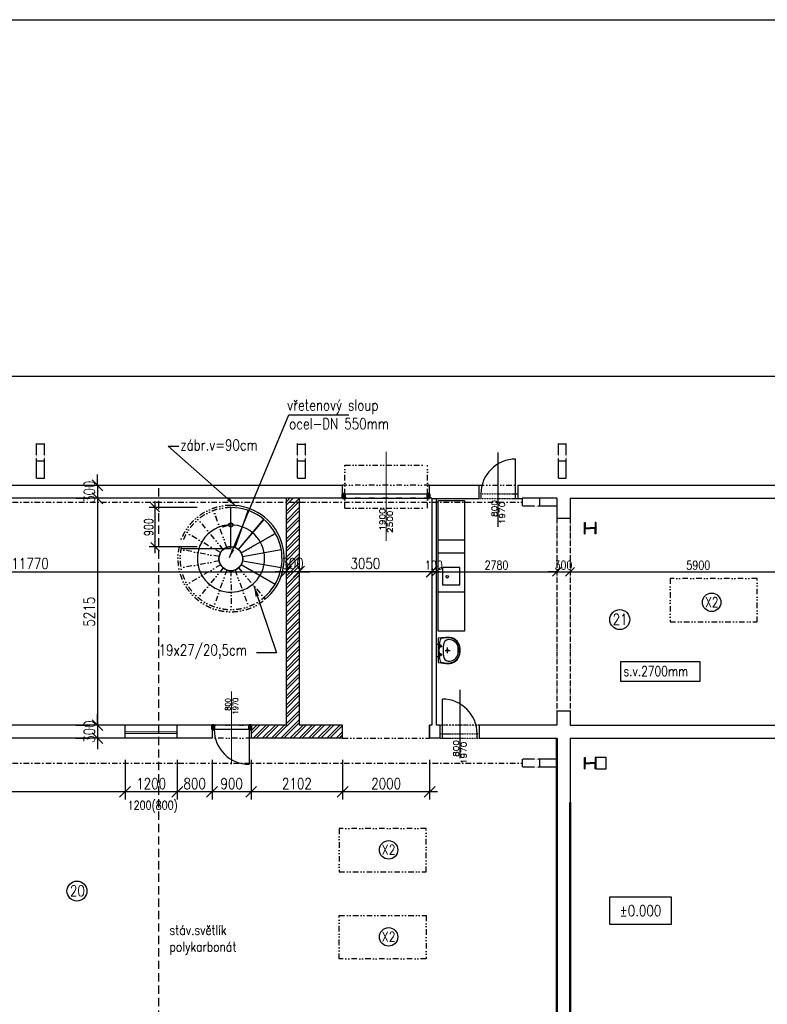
# Model space of a CAD drawing. Header units: millimetres. Extents: x -637441 to -130928, y -380379 to -53767.
# Tile 64 of 193: x -617411 to -600220, y -153801 to -131168. Entities that reach past the tile are written whole.
import ezdxf
from ezdxf.enums import TextEntityAlignment as Align

# ---------------------------------------------------------------- set-up
doc = ezdxf.new("R2010")
doc.units = ezdxf.units.MM
doc.header["$LTSCALE"] = 10
for name, pattern in [('ACAD_ISO02W100', [15, 12, -3]), ('ACAD_ISO03W100', [30, 12, -18]), ('ACAD_ISO05W100', [34, 24, -3, 0.5, -3, 0.5, -3]), ('ACAD_ISO12W100', [22, 12, -3, 0.5, -3, 0.5, -3]), ('DASHDOT', [25.4, 12.7, -6.35, 0, -6.35]), ('DASHED', [19.05, 12.7, -6.35]), ('DIVIDE', [31.75, 12.7, -6.35, 0, -6.35, 0, -6.35]), ('DĚLICÍ', [31.75, 12.7, -6.35, 0, -6.35, 0, -6.35])]:
    doc.linetypes.add(name, pattern=pattern)
for name, color, linetype, lineweight in [('CASANITA', 7, 'Continuous', 25), ('CKDVERE_', 7, 'Continuous', 25), ('CKDVERE_OSY', 1, 'Continuous', 18), ('CKDVERE_PRAH', 7, 'Continuous', 25), ('CKDVERE_ZARUBNE_RAM', 5, 'Continuous', 50), ('CKKOTY', 7, 'Continuous', 25), ('CKOKNA', 1, 'Continuous', 18), ('CKSTENY_NADROVINOU', 7, 'DIVIDE', 25), ('CKSTENY_PODROVINOU', 7, 'Continuous', 25), ('CKSTENY_REZ', 6, 'Continuous', 50), ('CKSTENY_SRAF', 1, 'Continuous', 18), ('CKSYMBOLY', 7, 'Continuous', 25), ('CKTEXTY_MALE', 7, 'Continuous', 25), ('CKTEXTY_STREDNI', 6, 'Continuous', 50)]:
    doc.layers.add(name, color=color, linetype=linetype, lineweight=lineweight)
for name, color, linetype in [('CKDVERE_POPIS', 7, 'Continuous'), ('I', 3, 'Continuous'), ('KOT', 2, 'Continuous'), ('Kóty', 7, 'Continuous'), ('Osy', 1, 'DASHDOT'), ('Rozhraní materiálů', 7, 'Continuous'), ('SLABE', 7, 'Continuous'), ('SLABĚ', 7, 'Continuous'), ('UNI_původní dílce', 4, 'Continuous'), ('Výplně otvorů', 7, 'Continuous'), ('ZARIZOVAKY', 7, 'Continuous'), ('ZDIVO', 6, 'Continuous')]:
    doc.layers.add(name, color=color, linetype=linetype)
doc.styles.get("Standard").update_dxf_attribs({"font": 'simplex.shx', "width": 0.8})
doc.dimstyles.new('Cadkon', dxfattribs={"dimscale": 80, "dimtxt": 2.5, "dimasz": 2.5, "dimexe": 1.768, "dimexo": 5, "dimtad": 1, "dimrnd": 1, "dimtxsty": 'Standard', "dimblk1": 'OBLIQUE', "dimblk2": 'OBLIQUE', "dimsah": 1, "dimcen": 2.5, "dimdle": 1.8, "dimadec": 0, "dimazin": 0, "dimtfac": 1, "dimtix": 1, "dimtmove": 2, "dimatfit": 3, "dimfxl": 1, "dimarcsym": 0})
doc.dimstyles.new('Kopie z cadkon', dxfattribs={"dimscale": 100, "dimtxt": 2.5, "dimasz": 2.5, "dimexe": 1.768, "dimexo": 5, "dimgap": 0.666, "dimtad": 1, "dimdec": 0, "dimrnd": 1, "dimdsep": 46, "dimtxsty": 'Standard', "dimblk1": 'OBLIQUE', "dimblk2": 'OBLIQUE', "dimsah": 1, "dimcen": 2, "dimdle": 1.8, "dimazin": 2, "dimtfac": 0.75, "dimtdec": 0, "dimtix": 1, "dimtmove": 2, "dimatfit": 3, "dimfxl": 1, "dimtolj": 1, "dimtzin": 0, "dimarcsym": 0})
doc.dimstyles.new('menší', dxfattribs={"dimscale": 100, "dimtxt": 2.5, "dimasz": 2.5, "dimexe": 1.768, "dimexo": 5, "dimtad": 1, "dimrnd": 1, "dimtxsty": 'Standard', "dimblk1": 'OBLIQUE', "dimblk2": 'OBLIQUE', "dimsah": 1, "dimcen": 2.5, "dimdle": 1.8, "dimadec": 0, "dimazin": 0, "dimtfac": 1, "dimtix": 1, "dimtmove": 2, "dimatfit": 3, "dimfxl": 1, "dimarcsym": 0})

# ---------------------------------------------------------------- blocks, each defined once
blk = doc.blocks.new('_OBLIQUE')
at = {"color": 0, "linetype": 'ByBlock'}
blk.add_line((-0.5, -0.5), (0.5, 0.5), dxfattribs=at)
blk = doc.blocks.new('*D697')
at = {"layer": 'CKKOTY', "color": 0, "lineweight": -2}
for p, q in [((-607937, -143459), (-607937, -143718)), ((-607937, -143859), (-608137, -143859)), ((-607937, -143859), (-607837, -143859)), ((-607837, -143798), (-607837, -144001)), ((-607837, -143859), (-607637, -143859))]:
    blk.add_line(p, q, dxfattribs=at)
at = {"layer": 'DEFPOINTS', "color": 0}
for p in [(-607837, -143398), (-607937, -143859), (-607837, -143859)]:
    blk.add_point(p, dxfattribs=at)
at = {"layer": 'CKKOTY', "color": 0, "lineweight": -2, "xscale": 200, "yscale": 200, "zscale": 200}
blk.add_blockref('_OBLIQUE', (-607937, -143859), dxfattribs=at)
at = {"layer": 'CKKOTY', "color": 0, "lineweight": -2, "xscale": 200, "yscale": 200, "zscale": 200, "rotation": 180}
blk.add_blockref('_OBLIQUE', (-607837, -143859), dxfattribs=at)
at = {"layer": 'CKKOTY', "color": 0, "insert": (-607887, -143706), "char_height": 200, "attachment_point": 5}
blk.add_mtext('\\A1;100', dxfattribs=at)
blk = doc.blocks.new('*D698')
at = {"layer": 'CKKOTY', "color": 0, "lineweight": -2}
for p, q in [((-607981, -143859), (-604913, -143859)), ((-607837, -143798), (-607837, -144001)), ((-605057, -143999), (-605057, -144001))]:
    blk.add_line(p, q, dxfattribs=at)
at = {"layer": 'DEFPOINTS', "color": 0}
for p in [(-607837, -143398), (-605057, -143599), (-605057, -143859)]:
    blk.add_point(p, dxfattribs=at)
at = {"layer": 'CKKOTY', "color": 0, "lineweight": -2, "xscale": 200, "yscale": 200, "zscale": 200, "rotation": 180}
blk.add_blockref('_OBLIQUE', (-607837, -143859), dxfattribs=at)
at = {"layer": 'CKKOTY', "color": 0, "lineweight": -2, "xscale": 200, "yscale": 200, "zscale": 200}
blk.add_blockref('_OBLIQUE', (-605057, -143859), dxfattribs=at)
at = {"layer": 'CKKOTY', "color": 0, "insert": (-606447, -143706), "char_height": 200, "attachment_point": 5}
blk.add_mtext('\\A1;2780', dxfattribs=at)
blk = doc.blocks.new('*D699')
at = {"layer": 'CKKOTY', "color": 0, "lineweight": -2}
for p, q in [((-605057, -143859), (-605257, -143859)), ((-605057, -143859), (-604757, -143859)), ((-604757, -143859), (-604557, -143859)), ((-605057, -143999), (-605057, -144001)), ((-604757, -143999), (-604757, -144001))]:
    blk.add_line(p, q, dxfattribs=at)
at = {"layer": 'DEFPOINTS', "color": 0}
for p in [(-605057, -143599), (-604757, -143599), (-604757, -143859)]:
    blk.add_point(p, dxfattribs=at)
at = {"layer": 'CKKOTY', "color": 0, "lineweight": -2, "xscale": 200, "yscale": 200, "zscale": 200}
blk.add_blockref('_OBLIQUE', (-605057, -143859), dxfattribs=at)
at = {"layer": 'CKKOTY', "color": 0, "lineweight": -2, "xscale": 200, "yscale": 200, "zscale": 200, "rotation": 180}
blk.add_blockref('_OBLIQUE', (-604757, -143859), dxfattribs=at)
at = {"layer": 'CKKOTY', "color": 0, "insert": (-604907, -143706), "char_height": 200, "attachment_point": 5}
blk.add_mtext('\\A1;300', dxfattribs=at)
blk = doc.blocks.new('*D700')
at = {"layer": 'CKKOTY', "color": 0, "lineweight": -2}
for p, q in [((-604901, -143859), (-598713, -143859)), ((-598857, -143768), (-598857, -144001)), ((-604757, -143999), (-604757, -144001))]:
    blk.add_line(p, q, dxfattribs=at)
at = {"layer": 'DEFPOINTS', "color": 0}
for p in [(-598857, -143368), (-604757, -143599), (-598857, -143859)]:
    blk.add_point(p, dxfattribs=at)
at = {"layer": 'CKKOTY', "color": 0, "lineweight": -2, "xscale": 200, "yscale": 200, "zscale": 200, "rotation": 180}
blk.add_blockref('_OBLIQUE', (-604757, -143859), dxfattribs=at)
at = {"layer": 'CKKOTY', "color": 0, "lineweight": -2, "xscale": 200, "yscale": 200, "zscale": 200}
blk.add_blockref('_OBLIQUE', (-598857, -143859), dxfattribs=at)
at = {"layer": 'CKKOTY', "color": 0, "insert": (-601807, -143706), "char_height": 200, "attachment_point": 5}
blk.add_mtext('\\A1;5900', dxfattribs=at)
blk = doc.blocks.new('ckheight')
at = {"color": 0, "linetype": 'ByBlock'}
blk.add_lwpolyline([(-28.45, 12.5), (-28.45, -12.5), (28.45, -12.5), (28.45, 12.5)], close=True, dxfattribs=at)
at = {"width": 0.8}
blk.add_attdef('VÝŠKA', text='', height=10, dxfattribs=at).set_placement((0, 0), align=Align.MIDDLE)
blk = doc.blocks.new('UMYVADLO2')
at = {"layer": 'ZARIZOVAKY', "linetype": 'Continuous'}
for p, q in [((-280, 0), (-300, -170)), ((280, 0), (-280, 0)), ((300, -167), (280, 0)), ((-300, -170), (-300, -262)), ((-270, -64), (-290, -184)), ((-290, -184), (-290, -257)), ((290, -172), (271, -69)), ((291, -249), (290, -172)), ((300, -263), (300, -167)), ((-48, -490), (41, -490)), ((-41, -500), (41, -500)), ((-39, -459), (40, -459))]:
    blk.add_line(p, q, dxfattribs=at)
at = {"layer": 'ZARIZOVAKY', "linetype": 'DASHED'}
for p, q in [((-139, 23), (-139, -25)), ((140, 23), (140, -25)), ((-154, 0), (-154, -25)), ((-133, -58), (-67, -58)), ((-126, 0), (-126, -20)), ((-100, -33), (-100, -85)), ((-63, -210), (69, -210)), ((0, -159), (0, -269)), ((67, -58), (133, -58)), ((100, -33), (100, -85)), ((126, 0), (126, -25)), ((153, 0), (153, -20))]:
    blk.add_line(p, q, dxfattribs=at)
for centre in [(-100, -58), (100, -58)]:
    blk.add_circle(centre, 12.9, dxfattribs=at)
at = {"layer": 'ZARIZOVAKY', "linetype": 'Continuous'}
for radius in [20.9, 14.8]:
    blk.add_circle((0, -210), radius, dxfattribs=at)
for centre, radius, start, end in [((-241, -67), 28.9, 101.2032, 173.0758), ((-130, -240), 119, 109.1594, 193.3378), ((0, -1254), 1239, 78.5089, 101.4857), ((0, -994), 883, 78.9273, 101.0727), ((124, -245), 126, 343.4697, 69.0136), ((240, -69), 30.6, 359.1466, 77.6538), ((-33, -232), 268, 186.4734, 268.4084), ((-35, -235), 256, 185.0322, 267.2403), ((-39, -252), 207, 184.2821, 269.9596), ((39, -251), 208, 270.1969, 351.5909), ((35, -234), 256, 271.1941, 356.727), ((33, -232), 269, 271.6143, 353.3167)]:
    blk.add_arc(centre, radius, start, end, dxfattribs=at)
blk = doc.blocks.new('*D653')
at = {"layer": 'CKKOTY', "color": 0, "lineweight": -2}
for p, q in [((-611287, -143382), (-611287, -143680)), ((-610987, -143382), (-610987, -143680)), ((-611287, -143857), (-611537, -143857)), ((-610987, -143857), (-611287, -143857)), ((-610987, -143857), (-610737, -143857))]:
    blk.add_line(p, q, dxfattribs=at)
at = {"layer": 'DEFPOINTS', "color": 0}
for p in [(-611287, -143857), (-611287, -143882), (-610987, -143882)]:
    blk.add_point(p, dxfattribs=at)
at = {"layer": 'CKKOTY', "color": 0, "lineweight": -2, "xscale": 250, "yscale": 250, "zscale": 250}
blk.add_blockref('_OBLIQUE', (-611287, -143857), dxfattribs=at)
at = {"layer": 'CKKOTY', "color": 0, "lineweight": -2, "xscale": 250, "yscale": 250, "zscale": 250, "rotation": 180}
blk.add_blockref('_OBLIQUE', (-610987, -143857), dxfattribs=at)
at = {"layer": 'CKKOTY', "color": 0, "insert": (-611137, -143669), "char_height": 250, "attachment_point": 5}
blk.add_mtext('300', dxfattribs=at)
blk = doc.blocks.new('*D654')
at = {"layer": 'CKKOTY', "color": 0, "lineweight": -2}
for p, q in [((-614295, -143427), (-614295, -142239)), ((-613332, -142383), (-614436, -142383)), ((-613332, -143283), (-614436, -143283))]:
    blk.add_line(p, q, dxfattribs=at)
at = {"layer": 'DEFPOINTS', "color": 0}
for p in [(-614295, -142383), (-612932, -142383), (-612932, -143283)]:
    blk.add_point(p, dxfattribs=at)
at = {"layer": 'CKKOTY', "color": 0, "lineweight": -2, "xscale": 200, "yscale": 200, "zscale": 200}
for p, rotation in [((-614295, -142383), 90), ((-614295, -143283), 270)]:
    blk.add_blockref('_OBLIQUE', p, dxfattribs=dict(at, rotation=rotation))
at = {"layer": 'CKKOTY', "color": 0, "insert": (-614445, -142833), "char_height": 200, "attachment_point": 5, "rotation": 90}
blk.add_mtext('900', dxfattribs=at)
blk = doc.blocks.new('*D655')
at = {"layer": 'CKKOTY', "color": 0, "lineweight": -2}
for p, q in [((-614295, -143427), (-614295, -142239)), ((-613332, -142383), (-614436, -142383)), ((-613332, -143283), (-614436, -143283))]:
    blk.add_line(p, q, dxfattribs=at)
at = {"layer": 'DEFPOINTS', "color": 0}
for p in [(-614295, -142383), (-612932, -142383), (-612932, -143283)]:
    blk.add_point(p, dxfattribs=at)
at = {"layer": 'CKKOTY', "color": 0, "lineweight": -2, "xscale": 200, "yscale": 200, "zscale": 200}
for p, rotation in [((-614295, -142383), 90), ((-614295, -143283), 270)]:
    blk.add_blockref('_OBLIQUE', p, dxfattribs=dict(at, rotation=rotation))
at = {"layer": 'CKKOTY', "color": 0, "insert": (-614445, -142833), "char_height": 200, "attachment_point": 5, "rotation": 90}
blk.add_mtext('900', dxfattribs=at)
blk = doc.blocks.new('*D656')
at = {"layer": 'CKKOTY', "color": 0, "lineweight": -2}
for p, q in [((-623057, -143510), (-623057, -143680)), ((-611287, -143710), (-611287, -143680)), ((-623237, -143857), (-611107, -143857))]:
    blk.add_line(p, q, dxfattribs=at)
at = {"layer": 'DEFPOINTS', "color": 0}
for p in [(-611287, -143857), (-623057, -144010), (-611287, -144210)]:
    blk.add_point(p, dxfattribs=at)
at = {"layer": 'CKKOTY', "color": 0, "lineweight": -2, "xscale": 250, "yscale": 250, "zscale": 250, "rotation": 180}
blk.add_blockref('_OBLIQUE', (-623057, -143857), dxfattribs=at)
at = {"layer": 'CKKOTY', "color": 0, "lineweight": -2, "xscale": 250, "yscale": 250, "zscale": 250}
blk.add_blockref('_OBLIQUE', (-611287, -143857), dxfattribs=at)
at = {"layer": 'CKKOTY', "color": 0, "insert": (-617172, -143669), "char_height": 250, "attachment_point": 5}
blk.add_mtext('11770', dxfattribs=at)
blk = doc.blocks.new('*D657')
at = {"layer": 'CKKOTY', "color": 0, "lineweight": -2}
for p, q in [((-610987, -143634), (-610987, -143680)), ((-607937, -143634), (-607937, -143680)), ((-607757, -143857), (-611167, -143857))]:
    blk.add_line(p, q, dxfattribs=at)
at = {"layer": 'DEFPOINTS', "color": 0}
for p in [(-610987, -143857), (-610987, -144134), (-607937, -144134)]:
    blk.add_point(p, dxfattribs=at)
at = {"layer": 'CKKOTY', "color": 0, "lineweight": -2, "xscale": 250, "yscale": 250, "zscale": 250, "rotation": 180}
blk.add_blockref('_OBLIQUE', (-610987, -143857), dxfattribs=at)
at = {"layer": 'CKKOTY', "color": 0, "lineweight": -2, "xscale": 250, "yscale": 250, "zscale": 250}
blk.add_blockref('_OBLIQUE', (-607937, -143857), dxfattribs=at)
at = {"layer": 'CKKOTY', "color": 0, "insert": (-609462, -143669), "char_height": 250, "attachment_point": 5}
blk.add_mtext('3050', dxfattribs=at)
blk = doc.blocks.new('*D658')
at = {"layer": 'CKKOTY', "color": 0, "lineweight": -2}
for p, q in [((-615623, -141869), (-615623, -141619)), ((-616123, -141869), (-615800, -141869)), ((-615623, -141869), (-615623, -142169)), ((-616123, -142169), (-615800, -142169)), ((-615623, -142169), (-615623, -142419))]:
    blk.add_line(p, q, dxfattribs=at)
at = {"layer": 'DEFPOINTS', "color": 0}
for p in [(-615623, -141869), (-615623, -142169), (-615623, -142169)]:
    blk.add_point(p, dxfattribs=at)
at = {"layer": 'CKKOTY', "color": 0, "lineweight": -2, "xscale": 250, "yscale": 250, "zscale": 250}
for p, rotation in [((-615623, -141869), 270), ((-615623, -142169), 90)]:
    blk.add_blockref('_OBLIQUE', p, dxfattribs=dict(at, rotation=rotation))
at = {"layer": 'CKKOTY', "color": 0, "insert": (-615811, -142019), "char_height": 250, "attachment_point": 5, "rotation": 90}
blk.add_mtext('300', dxfattribs=at)
blk = doc.blocks.new('*D659')
at = {"layer": 'CKKOTY', "color": 0, "lineweight": -2}
for p, q in [((-615623, -141989), (-615623, -147564)), ((-616123, -142169), (-615800, -142169)), ((-616123, -147384), (-615800, -147384))]:
    blk.add_line(p, q, dxfattribs=at)
at = {"layer": 'DEFPOINTS', "color": 0}
for p in [(-615623, -142169), (-615623, -147384), (-615623, -147384)]:
    blk.add_point(p, dxfattribs=at)
at = {"layer": 'CKKOTY', "color": 0, "lineweight": -2, "xscale": 250, "yscale": 250, "zscale": 250}
for p, rotation in [((-615623, -142169), 90), ((-615623, -147384), 270)]:
    blk.add_blockref('_OBLIQUE', p, dxfattribs=dict(at, rotation=rotation))
at = {"layer": 'CKKOTY', "color": 0, "insert": (-615811, -144777), "char_height": 250, "attachment_point": 5, "rotation": 90}
blk.add_mtext('5215', dxfattribs=at)
blk = doc.blocks.new('*D660')
at = {"layer": 'CKKOTY', "color": 0, "lineweight": -2}
for p, q in [((-615623, -147384), (-615623, -147134)), ((-616123, -147384), (-615800, -147384)), ((-615623, -147384), (-615623, -147684)), ((-616123, -147684), (-615800, -147684)), ((-615623, -147684), (-615623, -147934))]:
    blk.add_line(p, q, dxfattribs=at)
at = {"layer": 'DEFPOINTS', "color": 0}
for p in [(-615623, -147384), (-615623, -147684), (-615623, -147684)]:
    blk.add_point(p, dxfattribs=at)
at = {"layer": 'CKKOTY', "color": 0, "lineweight": -2, "xscale": 250, "yscale": 250, "zscale": 250}
for p, rotation in [((-615623, -147384), 270), ((-615623, -147684), 90)]:
    blk.add_blockref('_OBLIQUE', p, dxfattribs=dict(at, rotation=rotation))
at = {"layer": 'CKKOTY', "color": 0, "insert": (-615811, -147534), "char_height": 250, "attachment_point": 5, "rotation": 90}
blk.add_mtext('300', dxfattribs=at)
blk = doc.blocks.new('*D646')
at = {"layer": 'CKKOTY', "color": 0, "lineweight": -2}
for p, q in [((-609985, -148184), (-609985, -149093)), ((-607985, -148184), (-607985, -149093)), ((-607805, -148916), (-610165, -148916))]:
    blk.add_line(p, q, dxfattribs=at)
at = {"layer": 'DEFPOINTS', "color": 0}
for p in [(-609985, -147684), (-607985, -147684), (-609985, -148916)]:
    blk.add_point(p, dxfattribs=at)
at = {"layer": 'CKKOTY', "color": 0, "lineweight": -2, "xscale": 250, "yscale": 250, "zscale": 250, "rotation": 180}
blk.add_blockref('_OBLIQUE', (-609985, -148916), dxfattribs=at)
at = {"layer": 'CKKOTY', "color": 0, "lineweight": -2, "xscale": 250, "yscale": 250, "zscale": 250}
blk.add_blockref('_OBLIQUE', (-607985, -148916), dxfattribs=at)
at = {"layer": 'CKKOTY', "color": 0, "insert": (-608985, -148728), "char_height": 250, "attachment_point": 5}
blk.add_mtext('2000', dxfattribs=at)
blk = doc.blocks.new('*D647')
at = {"layer": 'CKKOTY', "color": 0, "lineweight": -2}
for p, q in [((-612087, -148184), (-612087, -149093)), ((-609985, -148184), (-609985, -149093)), ((-609805, -148916), (-612267, -148916))]:
    blk.add_line(p, q, dxfattribs=at)
at = {"layer": 'DEFPOINTS', "color": 0}
for p in [(-612087, -147684), (-609985, -147684), (-612087, -148916)]:
    blk.add_point(p, dxfattribs=at)
at = {"layer": 'CKKOTY', "color": 0, "lineweight": -2, "xscale": 250, "yscale": 250, "zscale": 250, "rotation": 180}
blk.add_blockref('_OBLIQUE', (-612087, -148916), dxfattribs=at)
at = {"layer": 'CKKOTY', "color": 0, "lineweight": -2, "xscale": 250, "yscale": 250, "zscale": 250}
blk.add_blockref('_OBLIQUE', (-609985, -148916), dxfattribs=at)
at = {"layer": 'CKKOTY', "color": 0, "insert": (-611036, -148728), "char_height": 250, "attachment_point": 5}
blk.add_mtext('2102', dxfattribs=at)
blk = doc.blocks.new('*D648')
at = {"layer": 'CKKOTY', "color": 0, "lineweight": -2}
for p, q in [((-612987, -148184), (-612987, -149093)), ((-612087, -148184), (-612087, -149093)), ((-611907, -148916), (-613167, -148916))]:
    blk.add_line(p, q, dxfattribs=at)
at = {"layer": 'DEFPOINTS', "color": 0}
for p in [(-612987, -147684), (-612087, -147684), (-612987, -148916)]:
    blk.add_point(p, dxfattribs=at)
at = {"layer": 'CKKOTY', "color": 0, "lineweight": -2, "xscale": 250, "yscale": 250, "zscale": 250, "rotation": 180}
blk.add_blockref('_OBLIQUE', (-612987, -148916), dxfattribs=at)
at = {"layer": 'CKKOTY', "color": 0, "lineweight": -2, "xscale": 250, "yscale": 250, "zscale": 250}
blk.add_blockref('_OBLIQUE', (-612087, -148916), dxfattribs=at)
at = {"layer": 'CKKOTY', "color": 0, "insert": (-612537, -148728), "char_height": 250, "attachment_point": 5}
blk.add_mtext('900', dxfattribs=at)
blk = doc.blocks.new('*D649')
at = {"layer": 'CKKOTY', "color": 0, "lineweight": -2}
for p, q in [((-613787, -148184), (-613787, -149093)), ((-612987, -148184), (-612987, -149093)), ((-612807, -148916), (-613967, -148916))]:
    blk.add_line(p, q, dxfattribs=at)
at = {"layer": 'DEFPOINTS', "color": 0}
for p in [(-613787, -147684), (-612987, -147684), (-613787, -148916)]:
    blk.add_point(p, dxfattribs=at)
at = {"layer": 'CKKOTY', "color": 0, "lineweight": -2, "xscale": 250, "yscale": 250, "zscale": 250, "rotation": 180}
blk.add_blockref('_OBLIQUE', (-613787, -148916), dxfattribs=at)
at = {"layer": 'CKKOTY', "color": 0, "lineweight": -2, "xscale": 250, "yscale": 250, "zscale": 250}
blk.add_blockref('_OBLIQUE', (-612987, -148916), dxfattribs=at)
at = {"layer": 'CKKOTY', "color": 0, "insert": (-613387, -148728), "char_height": 250, "attachment_point": 5}
blk.add_mtext('800', dxfattribs=at)
blk = doc.blocks.new('*D650')
at = {"layer": 'CKKOTY', "color": 0, "lineweight": -2}
for p, q in [((-614987, -148184), (-614987, -149093)), ((-613787, -148184), (-613787, -149093)), ((-613607, -148916), (-615167, -148916))]:
    blk.add_line(p, q, dxfattribs=at)
at = {"layer": 'DEFPOINTS', "color": 0}
for p in [(-614987, -147684), (-613787, -147684), (-614987, -148916)]:
    blk.add_point(p, dxfattribs=at)
at = {"layer": 'CKKOTY', "color": 0, "lineweight": -2, "xscale": 250, "yscale": 250, "zscale": 250, "rotation": 180}
blk.add_blockref('_OBLIQUE', (-614987, -148916), dxfattribs=at)
at = {"layer": 'CKKOTY', "color": 0, "lineweight": -2, "xscale": 250, "yscale": 250, "zscale": 250}
blk.add_blockref('_OBLIQUE', (-613787, -148916), dxfattribs=at)
at = {"layer": 'CKKOTY', "color": 0, "insert": (-614387, -148728), "char_height": 250, "attachment_point": 5}
blk.add_mtext('1200', dxfattribs=at)
blk = doc.blocks.new('*D651')
at = {"layer": 'CKKOTY', "color": 0, "lineweight": -2}
for p, q in [((-623057, -148184), (-623057, -149093)), ((-614987, -148184), (-614987, -149093)), ((-614807, -148916), (-623237, -148916))]:
    blk.add_line(p, q, dxfattribs=at)
at = {"layer": 'DEFPOINTS', "color": 0}
for p in [(-623057, -147684), (-614987, -147684), (-623057, -148916)]:
    blk.add_point(p, dxfattribs=at)
at = {"layer": 'CKKOTY', "color": 0, "lineweight": -2, "xscale": 250, "yscale": 250, "zscale": 250, "rotation": 180}
blk.add_blockref('_OBLIQUE', (-623057, -148916), dxfattribs=at)
at = {"layer": 'CKKOTY', "color": 0, "lineweight": -2, "xscale": 250, "yscale": 250, "zscale": 250}
blk.add_blockref('_OBLIQUE', (-614987, -148916), dxfattribs=at)
at = {"layer": 'CKKOTY', "color": 0, "insert": (-619022, -148728), "char_height": 250, "attachment_point": 5}
blk.add_mtext('8070', dxfattribs=at)

msp = doc.modelspace()

# ---------------------------------------------------------------- hatches: boundary and pattern name
at = {"layer": 'CKSTENY_SRAF'}
h = msp.add_hatch(dxfattribs=at)
h.set_pattern_fill('ZDIVO-OBECNE', color=256, scale=50, style=0)
h.set_pattern_definition([(45, (-359566.98, 0), (-106.06602, 106.06602), []), (45, (-359496.27, 0), (-106.06602, 106.06602), [])])
h.paths.add_polyline_path([(-610986.896, -142169.121), (-611286.896, -142169.121), (-611286.896, -147384.121), (-612086.896, -147384.121), (-612086.896, -147684.121), (-609984.896, -147684.121), (-609984.896, -147384.121), (-610986.896, -147384.121)])

# ---------------------------------------------------------------- linework, layer by layer
at = {"layer": 'CASANITA'}
msp.add_circle((-612554.909, -143557.906), 275, dxfattribs=at)
msp.add_circle((-612554.909, -143557.906), 275, dxfattribs=at)
at = {"layer": 'CKDVERE_', "linetype": 'DIVIDE'}
for p, q in [((-609934.896, -142393.086), (-609934.896, -141408.086)), ((-609934.896, -141408.086), (-608034.896, -141408.086)), ((-608034.896, -142393.086), (-608034.896, -141408.086)), ((-609934.896, -142393.086), (-608034.896, -142393.086))]:
    msp.add_line(p, q, dxfattribs=at)
at = {"layer": 'CKDVERE_'}
msp.add_line((-612136.896, -147484.121), (-612136.896, -148284.121), dxfattribs=at)
msp.add_arc((-612136.896, -147484.121), 800, 180, 270, dxfattribs=at)
at = {"layer": 'CKDVERE_OSY'}
for p, q in [((-608984.896, -141104.953), (-608984.896, -143144.573)), ((-612536.896, -148284.121), (-612536.896, -146609.121))]:
    msp.add_line(p, q, dxfattribs=at)
at = {"layer": 'CKDVERE_PRAH'}
for p, q in [((-609934.896, -142069.121), (-608034.896, -142069.121)), ((-609934.896, -142169.121), (-608034.896, -142169.121)), ((-612136.896, -147384.121), (-612936.896, -147384.121)), ((-612136.896, -147484.121), (-612936.896, -147484.121))]:
    msp.add_line(p, q, dxfattribs=at)
at = {"layer": 'CKDVERE_ZARUBNE_RAM'}
for p, q in [((-609934.896, -142069.121), (-609984.896, -142069.121)), ((-609984.896, -142069.121), (-609984.896, -142169.121)), ((-609934.896, -142169.121), (-609934.896, -142069.121)), ((-608034.896, -142169.121), (-608034.896, -142069.121)), ((-608034.896, -142069.121), (-607984.896, -142069.121)), ((-607984.896, -142069.121), (-607984.896, -142169.121)), ((-609984.896, -142169.121), (-609934.896, -142169.121)), ((-607984.896, -142169.121), (-608034.896, -142169.121)), ((-612936.896, -147384.121), (-612986.896, -147384.121)), ((-612986.896, -147384.121), (-612986.896, -147484.121)), ((-612986.896, -147484.121), (-612936.896, -147484.121)), ((-612936.896, -147484.121), (-612936.896, -147384.121)), ((-612136.896, -147484.121), (-612136.896, -147384.121)), ((-612136.896, -147384.121), (-612086.896, -147384.121)), ((-612086.896, -147484.121), (-612136.896, -147484.121)), ((-612086.896, -147384.121), (-612086.896, -147484.121))]:
    msp.add_line(p, q, dxfattribs=at)
at = {"layer": 'CKKOTY'}
msp.add_line((-610986.896, -142169.121), (-611286.896, -142169.121), dxfattribs=at)
at = {"layer": 'CKKOTY', "color": 7}
msp.add_lwpolyline([(-626951.964, -131167.738), (-542951.964, -131167.738), (-542951.964, -190567.738), (-626951.964, -190567.738)], close=True, dxfattribs=at)
at = {"layer": 'CKKOTY', "linetype": 'DĚLICÍ'}
for radius in [1226.491, 1226.491, 1176.491, 1176.491]:
    msp.add_arc((-612554.909, -143557.906), radius, 90.0435573, 163.3380151, dxfattribs=at)
at = {"layer": 'CKOKNA'}
for p, q in [((-613786.896, -147534.121), (-614986.896, -147534.121)), ((-613786.896, -147579.121), (-614986.896, -147579.121))]:
    msp.add_line(p, q, dxfattribs=at)
at = {"layer": 'CKSTENY_NADROVINOU'}
for p, q in [((-607984.896, -141869.121), (-609984.896, -141869.121)), ((-607984.896, -142169.121), (-609984.896, -142169.121)), ((-612086.896, -147384.121), (-612986.896, -147384.121)), ((-612086.896, -147684.121), (-612986.896, -147684.121))]:
    msp.add_line(p, q, dxfattribs=at)
at = {"layer": 'CKSTENY_PODROVINOU'}
for p, q in [((-613786.896, -147384.121), (-614986.896, -147384.121)), ((-613786.896, -147684.121), (-614986.896, -147684.121))]:
    msp.add_line(p, q, dxfattribs=at)
at = {"layer": 'CKSTENY_REZ'}
for p, q in [((-605056.864, -147684.121), (-605056.864, -162459.121)), ((-605056.864, -147684.121), (-605056.864, -162459.121)), ((-604756.864, -149159.121), (-604756.864, -162459.121)), ((-604756.864, -149159.121), (-604756.864, -162459.121))]:
    msp.add_line(p, q, dxfattribs=at)
at = {"layer": 'CKSYMBOLY', "color": 7}
msp.add_lwpolyline([(-562632.311, -139371.16), (-593032.311, -139371.16), (-593069.811, -139296.16), (-593144.811, -139446.16), (-593182.311, -139371.16), (-623582.311, -139371.16)], dxfattribs=at)
at = {"layer": 'CKTEXTY_MALE', "linetype": 'DASHDOT'}
for p, q in [((-622656.864, -142259.121), (-605856.864, -142259.121)), ((-622656.864, -148259.121), (-605856.864, -148259.121))]:
    msp.add_line(p, q, dxfattribs=at)
at = {"layer": 'CKTEXTY_MALE', "linetype": 'DIVIDE'}
msp.add_line((-609984.896, -147684.121), (-607984.896, -147684.121), dxfattribs=at)
at = {"layer": 'CKTEXTY_MALE', "linetype": 'DĚLICÍ'}
msp.add_lwpolyline([(-600456.464, -144010.133), (-602456.464, -144010.133), (-602456.464, -145010.133), (-600456.464, -145010.133)], close=True, dxfattribs=at)
at = {"layer": 'CKTEXTY_MALE'}
msp.add_lwpolyline([(-603590.467, -145921.399), (-601772.532, -145921.399), (-601772.532, -146382.859), (-603590.467, -146382.859)], close=True, dxfattribs=at)
at = {"layer": 'CKTEXTY_MALE', "linetype": 'DIVIDE'}
for points in [[(-608066.864, -149759.121), (-610066.864, -149759.121), (-610066.864, -150759.121), (-608066.864, -150759.121)], [(-608066.864, -152759.121), (-610066.864, -152759.121), (-610066.864, -151759.121), (-608066.864, -151759.121)]]:
    msp.add_lwpolyline(points, close=True, dxfattribs=at)
at = {"layer": 'CKTEXTY_MALE'}
for centre in [(-601500.14, -144560.246), (-608928.055, -150251.357), (-608928.055, -152251.357)]:
    msp.add_circle(centre, 212.778, dxfattribs=at)
at = {"layer": 'CKTEXTY_MALE', "color": 7}
for centre in [(-603612.539, -144957.375), (-616093.627, -151197.894)]:
    msp.add_circle(centre, 229.355, dxfattribs=at)
at = {"layer": 'CKTEXTY_STREDNI', "color": 7}
msp.add_line((-611796.837, -144452.127), (-611764.677, -144490.411), dxfattribs=at)
msp.add_line((-611796.837, -144452.127), (-611764.677, -144490.411), dxfattribs=at)
msp.add_solid([(-612758.618, -142780.954), (-612555.86, -142781.486), (-612747.831, -142846.742)], dxfattribs=at)
msp.add_solid([(-612758.618, -142780.954), (-612555.86, -142781.486), (-612747.831, -142846.742)], dxfattribs=at)
at = {"layer": 'I'}
for points in [[(-604421.864, -142727.511), (-604421.864, -142987.511), (-604407.864, -142987.511), (-604407.864, -142864.511), (-604291.864, -142864.511)], [(-604421.864, -142987.511), (-604421.864, -142727.511), (-604407.864, -142727.511), (-604407.864, -142850.511), (-604291.864, -142850.511)], [(-604161.864, -142727.511), (-604161.864, -142987.511), (-604175.864, -142987.511), (-604175.864, -142864.511), (-604291.864, -142864.511)], [(-604161.864, -142987.511), (-604161.864, -142727.511), (-604175.864, -142727.511), (-604175.864, -142850.511), (-604291.864, -142850.511)], [(-604421.864, -148387.342), (-604421.864, -148127.342), (-604407.864, -148127.342), (-604407.864, -148250.342), (-604291.864, -148250.342)], [(-604421.864, -148127.342), (-604421.864, -148387.342), (-604407.864, -148387.342), (-604407.864, -148264.342), (-604291.864, -148264.342)], [(-604161.864, -148387.342), (-604161.864, -148127.342), (-604175.864, -148127.342), (-604175.864, -148250.342), (-604291.864, -148250.342)], [(-604161.864, -148127.342), (-604161.864, -148387.342), (-604175.864, -148387.342), (-604175.864, -148264.342), (-604291.864, -148264.342)]]:
    msp.add_lwpolyline(points, dxfattribs=at)
at = {"layer": 'KOT', "color": 7}
for q in [(-612555.841, -142381.415), (-612555.841, -142381.415), (-613702.843, -143332.908), (-613702.843, -143332.908)]:
    msp.add_line((-612555.841, -143332.908), q, dxfattribs=at)
for centre, radius, start in [((-612551.153, -143554.156), 1222.75, 310.031018), ((-612551.153, -143554.156), 1222.75, 310.031018), ((-614500.691, -143661.089), 1172.75, 90.2290559), ((-612551.153, -143554.156), 1172.75, 90.2290559), ((-612551.153, -143554.156), 1172.75, 90.2290559), ((-612551.153, -143554.156), 1172.75, 310.031018), ((-612551.153, -143554.156), 1172.75, 310.031018), ((-612551.153, -143554.156), 772.75, 90.3476238), ((-612551.153, -143554.156), 772.75, 90.3476238)]:
    msp.add_arc(centre, radius, start, 90.2290559, dxfattribs=at)
at = {"layer": 'KOT', "color": 7, "linetype": 'DIVIDE'}
for radius in [1222.75, 1222.75, 1172.75, 1172.75]:
    msp.add_arc((-612551.153, -143554.156), radius, 167.1831814, 310.031018, dxfattribs=at)
at = {"layer": 'Kóty', "ltscale": 50}
msp.add_line((-606406.928, -142827.481), (-606406.879, -141118.819), dxfattribs=at)
at = {"layer": 'Kóty', "ltscale": 10}
msp.add_line((-607289.377, -146568.668), (-607289.377, -148141.345), dxfattribs=at)
at = {"layer": 'Osy', "color": 7, "linetype": 'DASHED', "ltscale": 1.5}
msp.add_line((-614216.864, -141939.121), (-614216.864, -172719.121), dxfattribs=at)
at = {"layer": 'Rozhraní materiálů'}
msp.add_line((-607936.896, -142170.317), (-607836.896, -142170.317), dxfattribs=at)
at = {"layer": 'SLABE', "linetype": 'ACAD_ISO05W100', "ltscale": 0.5}
for p, q in [((-605056.864, -142629.121), (-605056.864, -147054.121)), ((-604756.864, -142629.121), (-604756.864, -147054.121))]:
    msp.add_line(p, q, dxfattribs=at)
at = {"layer": 'SLABĚ', "linetype": 'ACAD_ISO03W100', "ltscale": 0.05}
for p, q in [((-617021.864, -141309.121), (-617021.864, -140909.121)), ((-616841.864, -141309.121), (-616841.864, -140909.121)), ((-611021.864, -141309.121), (-611021.864, -140909.121)), ((-610841.864, -141309.121), (-610841.864, -140909.121)), ((-605021.864, -141309.121), (-605021.864, -140909.121)), ((-604841.864, -141309.121), (-604841.864, -140909.121)), ((-605856.864, -142169.121), (-605856.864, -142349.121)), ((-605456.864, -142349.121), (-605856.864, -142349.121)), ((-605456.864, -148169.121), (-605856.864, -148169.121)), ((-605856.864, -148169.121), (-605856.864, -148349.121)), ((-605456.864, -148349.121), (-605856.864, -148349.121))]:
    msp.add_line(p, q, dxfattribs=at)
at = {"layer": 'SLABĚ'}
for p, q in [((-617021.864, -140915.789), (-616841.864, -140915.789)), ((-611021.864, -140922.457), (-610841.864, -140922.457)), ((-605021.864, -140915.789), (-604841.864, -140915.789)), ((-617021.864, -141309.121), (-616841.864, -141309.121)), ((-617021.864, -141709.121), (-617021.864, -141309.121)), ((-616841.864, -141709.121), (-616841.864, -141309.121)), ((-611021.864, -141709.121), (-611021.864, -141309.121)), ((-611021.864, -141309.121), (-610841.864, -141309.121)), ((-610841.864, -141709.121), (-610841.864, -141309.121)), ((-605021.864, -141309.121), (-604841.864, -141309.121)), ((-605021.864, -141709.121), (-605021.864, -141309.121)), ((-604841.864, -141709.121), (-604841.864, -141309.121)), ((-617021.864, -141709.121), (-616841.864, -141709.121)), ((-611021.864, -141709.121), (-610841.864, -141709.121)), ((-605021.864, -141709.121), (-604841.864, -141709.121)), ((-605456.864, -142169.121), (-605456.864, -142349.121)), ((-605056.864, -142349.121), (-605456.864, -142349.121)), ((-607784.896, -143120.834), (-607184.896, -143120.834)), ((-607784.896, -143420.834), (-607184.896, -143420.834)), ((-607784.896, -144320.834), (-607184.896, -144320.834)), ((-605056.864, -148169.121), (-605456.864, -148169.121)), ((-605456.864, -148169.121), (-605456.864, -148349.121)), ((-605056.864, -148349.121), (-605456.864, -148349.121))]:
    msp.add_line(p, q, dxfattribs=at)
at = {"layer": 'SLABĚ', "linetype": 'DĚLICÍ'}
msp.add_line((-606856.914, -141870.329), (-605956.914, -141870.958), dxfattribs=at)
at = {"layer": 'SLABĚ', "linetype": 'ACAD_ISO12W100', "ltscale": 0.3}
msp.add_line((-606836.426, -147384.121), (-607741.118, -147384.121), dxfattribs=at)
at = {"layer": 'SLABĚ'}
for points in [[(-607784.896, -142220.811), (-607184.896, -142220.811), (-607184.896, -145220.811), (-607784.896, -145220.811)], [(-603921.864, -148127.342), (-604161.864, -148127.342), (-604161.864, -148387.342), (-603921.864, -148387.342)]]:
    msp.add_lwpolyline(points, close=True, dxfattribs=at)
at = {"layer": 'UNI_původní dílce', "color": 7, "linetype": 'DIVIDE'}
for p, q in [((-612648.026, -143299.151), (-612952.775, -142452.317)), ((-612648.026, -143299.151), (-612952.775, -142452.317)), ((-612648.026, -143299.151), (-612952.775, -142452.317)), ((-612648.026, -143299.151), (-612952.775, -142452.317)), ((-612648.026, -143299.151), (-612952.774, -142452.317)), ((-612648.026, -143299.151), (-612952.774, -142452.317)), ((-612647.473, -143298.953), (-612950.412, -142451.469)), ((-612647.473, -143298.953), (-612950.412, -142451.469)), ((-612730.408, -143346.187), (-613304.769, -142653.288)), ((-612730.408, -143346.187), (-613304.769, -142653.288)), ((-612792.203, -143418.923), (-613568.804, -142964.07)), ((-612792.203, -143418.923), (-613568.804, -142964.07)), ((-612315.802, -143422.065), (-611533.27, -142977.493)), ((-612315.802, -143422.065), (-611533.27, -142977.493)), ((-612825.416, -143508.4), (-613710.712, -143346.38)), ((-612825.416, -143508.4), (-613710.712, -143346.38)), ((-612825.416, -143607.412), (-613710.712, -143769.432)), ((-612825.416, -143607.412), (-613710.712, -143769.432)), ((-612792.203, -143696.889), (-613568.803, -144151.743)), ((-612792.203, -143696.889), (-613568.803, -144151.743)), ((-612730.408, -143769.625), (-613304.768, -144462.525)), ((-612730.408, -143769.625), (-613304.768, -144462.525)), ((-612647.473, -143816.859), (-612950.411, -144664.343)), ((-612647.473, -143816.859), (-612950.411, -144664.343)), ((-612553.389, -143832.902), (-612548.415, -144732.888)), ((-612553.389, -143832.902), (-612548.415, -144732.888)), ((-612459.488, -143815.82), (-612147.2, -144659.904)), ((-612459.488, -143815.82), (-612147.2, -144659.904)), ((-612377.08, -143767.673), (-611795.095, -144454.181)), ((-612377.08, -143767.673), (-611795.095, -144454.181))]:
    msp.add_line(p, q, dxfattribs=at)
at = {"layer": 'UNI_původní dílce', "color": 7, "ltscale": 50}
for p, q in [((-612161.778, -142458.106), (-612464.716, -143305.589)), ((-612161.778, -142458.106), (-612464.716, -143305.589)), ((-612378.958, -143346.562), (-611803.118, -142654.891)), ((-612378.958, -143346.562), (-611803.118, -142654.891)), ((-612378.958, -143346.562), (-611803.117, -142654.892)), ((-612378.958, -143346.562), (-611803.117, -142654.892)), ((-612377.08, -143348.14), (-611795.096, -142661.631)), ((-612377.08, -143348.14), (-611795.096, -142661.631)), ((-612316.092, -143421.554), (-611534.512, -142975.312)), ((-612316.092, -143421.554), (-611534.512, -142975.312)), ((-612284.296, -143508.978), (-611398.656, -143348.849)), ((-612284.296, -143508.978), (-611398.656, -143348.849)), ((-612284.296, -143508.978), (-611398.656, -143348.85)), ((-612284.296, -143508.978), (-611398.656, -143348.85)), ((-612316.092, -143694.258), (-611534.512, -144140.5)), ((-612316.092, -143694.258), (-611534.512, -144140.5)), ((-612283.871, -143604.419), (-611396.838, -143756.644)), ((-612283.871, -143604.419), (-611396.838, -143756.645)), ((-612283.871, -143604.419), (-611396.838, -143756.644)), ((-612283.871, -143604.419), (-611396.838, -143756.645))]:
    msp.add_line(p, q, dxfattribs=at)
at = {"layer": 'UNI_původní dílce', "color": 7, "linetype": 'ACAD_ISO02W100', "ltscale": 50}
msp.add_circle((-612555.841, -142781.489), 47.33, dxfattribs=at)
msp.add_circle((-612555.841, -142781.489), 47.33, dxfattribs=at)
at = {"layer": 'UNI_původní dílce', "color": 7, "ltscale": 50}
msp.add_arc((-612554.909, -143557.906), 275, 90.1942644, 70.2078644, dxfattribs=at)
msp.add_arc((-612554.909, -143557.906), 275, 90.1942644, 70.2078644, dxfattribs=at)
msp.add_arc((-612554.909, -143557.906), 275, 90.1942644, 70.2078644, dxfattribs=at)
msp.add_arc((-612554.909, -143557.906), 275, 90.1942644, 70.2078644, dxfattribs=at)
at = {"layer": 'Výplně otvorů'}
for p, q in [((-606006.935, -142170.451), (-606006.872, -141269.451)), ((-606806.928, -142069.395), (-606806.935, -142170.395))]:
    msp.add_line(p, q, dxfattribs=at)
at = {"layer": 'Výplně otvorů', "linetype": 'ACAD_ISO12W100', "lineweight": -3, "ltscale": 0.175}
for p, q in [((-606856.928, -142069.392), (-605956.928, -142069.454)), ((-606856.935, -142170.392), (-605956.935, -142170.454)), ((-607741.118, -147584.121), (-606840.636, -147584.121)), ((-607741.118, -147684.121), (-606840.636, -147684.121))]:
    msp.add_line(p, q, dxfattribs=at)
at = {"layer": 'Výplně otvorů', "ltscale": 50}
for p, q in [((-607691.499, -147684.121), (-607691.499, -146784.121)), ((-606891.499, -147684.121), (-606891.499, -147584.121))]:
    msp.add_line(p, q, dxfattribs=at)
at = {"layer": 'Výplně otvorů'}
for centre, start, end in [((-606006.928, -142069.451), 89.9960211, 179.9960211), ((-607691.499, -147584.121), 0, 90)]:
    msp.add_arc(centre, 800, start, end, dxfattribs=at)
at = {"layer": 'ZARIZOVAKY'}
msp.add_lwpolyline([(-607686.477, -144160.811), (-607286.477, -144160.811), (-607286.477, -143760.811), (-607686.477, -143760.811)], close=True, dxfattribs=at)
msp.add_circle((-607578.836, -143971.374), 30, dxfattribs=at)
at = {"layer": 'ZDIVO'}
for p, q in [((-620156.864, -141869.121), (-609984.896, -141869.121)), ((-609984.896, -142169.121), (-609984.896, -141869.121)), ((-609984.896, -142170.314), (-609984.896, -141870.329)), ((-607984.896, -142170.314), (-607984.896, -141869.121)), ((-607984.896, -141869.121), (-606856.914, -141869.121)), ((-607984.896, -142169.121), (-607984.896, -141869.121)), ((-606856.914, -141869.121), (-606856.935, -142170.395)), ((-605956.914, -141870.454), (-605956.935, -142170.454)), ((-605956.914, -141870.958), (-598056.864, -141869.121)), ((-605956.914, -141870.958), (-594606.888, -141869.129)), ((-611286.896, -142169.121), (-620156.864, -142169.121)), ((-611286.896, -142169.121), (-611286.896, -147384.121)), ((-609984.896, -142169.121), (-610986.896, -142169.121)), ((-610986.896, -142169.121), (-610986.896, -147384.121)), ((-607936.896, -142169.121), (-607984.896, -142169.121)), ((-607936.896, -142169.121), (-607936.896, -147384.121)), ((-607836.896, -142170.324), (-606856.935, -142170.392)), ((-607836.896, -142170.324), (-607836.896, -147384.121)), ((-605956.935, -142170.454), (-605856.864, -142170.461)), ((-605456.864, -142169.121), (-605856.864, -142169.121)), ((-605056.864, -142169.121), (-605456.864, -142169.121)), ((-605056.864, -142169.121), (-605056.864, -142349.121)), ((-605056.864, -142169.121), (-605056.864, -142629.121)), ((-604756.864, -142169.121), (-598856.864, -142169.121)), ((-604756.864, -142169.121), (-604756.864, -142629.121)), ((-605056.864, -142629.121), (-604756.864, -142629.121)), ((-605056.864, -147054.121), (-604756.864, -147054.121)), ((-605056.864, -147054.121), (-605056.864, -147384.121)), ((-604756.864, -147054.121), (-604756.864, -147384.121)), ((-614986.896, -147384.121), (-623056.864, -147384.121)), ((-614986.896, -147684.121), (-614986.896, -147384.121)), ((-612986.896, -147384.121), (-613786.896, -147384.121)), ((-613786.896, -147684.121), (-613786.896, -147384.121)), ((-612986.896, -147384.121), (-612986.896, -147684.121)), ((-611286.896, -147384.121), (-612086.896, -147384.121)), ((-612086.896, -147384.121), (-612086.896, -147684.121)), ((-609984.896, -147384.121), (-610986.896, -147384.121)), ((-609984.896, -147684.121), (-609984.896, -147384.121)), ((-607984.896, -147384.121), (-607984.896, -147684.121)), ((-607936.896, -147384.121), (-607984.896, -147384.121)), ((-607984.896, -147684.121), (-607984.896, -147384.121)), ((-607741.118, -147384.121), (-607836.896, -147384.121)), ((-607741.118, -147684.121), (-607741.118, -147384.121)), ((-606840.636, -147684.121), (-606840.636, -147384.121)), ((-605056.864, -147384.121), (-606836.426, -147384.121)), ((-604756.864, -147384.121), (-598856.864, -147384.121)), ((-614986.896, -147684.121), (-623056.864, -147684.121)), ((-612986.896, -147684.121), (-613786.896, -147684.121)), ((-609984.896, -147684.121), (-612086.896, -147684.121)), ((-607741.118, -147684.121), (-607984.896, -147684.121)), ((-606840.636, -147684.121), (-605056.864, -147684.121)), ((-604756.864, -147684.121), (-598856.864, -147684.121)), ((-604756.864, -147684.121), (-604756.864, -149159.121)), ((-605056.864, -148169.121), (-605056.864, -148349.121))]:
    msp.add_line(p, q, dxfattribs=at)
at = {"layer": 'ZDIVO', "ltscale": 10}
msp.add_line((-615306.864, -142169.121), (-615306.864, -142169.121), dxfattribs=at)

# ---------------------------------------------------------------- block references
at = {"layer": 'CKKOTY', "xscale": 25, "yscale": 25, "zscale": 25}
msp.add_blockref('ckheight', (-603137.633, -151649.616), dxfattribs=at).add_auto_attribs({'VÝŠKA': '%%p0.000'})
at = {"layer": 'ZARIZOVAKY', "rotation": 90}
msp.add_blockref('UMYVADLO2', (-607784.641, -145665.943), dxfattribs=at)

# ---------------------------------------------------------------- texts
at = {"layer": 'CKDVERE_POPIS'}
for s, width, p in [('  800', 1.2, (-606431.879, -142506.941)), (' 1900', 1.2, (-609009.896, -142708.049)), ('  800', 0.8, (-612561.896, -146984.121)), ('  800', 1.2, (-607314.35, -148021.638))]:
    msp.add_text(s, height=125, rotation=90, dxfattribs=dict(at, width=width)).set_placement(p, align=Align.CENTER)
for s, width, p in [('1970', 1.2, (-606381.879, -142506.941)), ('2500', 1.2, (-608959.896, -142708.049)), (' 1970', 0.8, (-612511.896, -146984.121)), ('1970', 1.2, (-607264.35, -148021.638))]:
    msp.add_text(s, height=125, rotation=90, dxfattribs=dict(at, width=width)).set_placement(p, align=Align.TOP_CENTER)
at = {"layer": 'CKTEXTY_MALE', "width": 0.8}
for s, height, p in [('vřetenový sloup', 250, (-611259.323, -140152.03)), ('ocel-DN 550mm', 250, (-611215.844, -140580.601)), ('X2', 225, (-601652.948, -144668.583)), ('19x27/20,5cm', 250, (-614216.864, -145780.766)), ('s.v.2700mm', 225, (-603529.866, -146255.956)), ('1200(800)', 200, (-614927.988, -149325.831)), ('X2', 225, (-609080.863, -150359.694)), ('stáv.světlík', 225, (-613963.882, -152204.812)), ('X2', 225, (-609080.863, -152359.694)), ('polykarbonát', 225, (-613963.882, -152590.526))]:
    msp.add_text(s, height=height, dxfattribs=at).set_placement(p)
at = {"layer": 'CKTEXTY_MALE', "color": 7, "width": 0.8}
for s, p in [('21', (-603774.285, -145077.739)), ('20', (-616255.373, -151318.258))]:
    msp.add_text(s, height=250, dxfattribs=at).set_placement(p)
at = {"layer": 'CKTEXTY_STREDNI', "color": 7, "width": 0.8}
msp.add_text('zábr.v=90cm', height=250, dxfattribs=at).set_placement((-613719.197, -141067.353))

# ---------------------------------------------------------------- dimensions: what is measured, and where the dimension line sits
at = {"layer": 'CKKOTY'}
for base, p1, p2, picture, middle in [((-615623.449, -142169.121), (-615623.449, -141869.121), (-615623.449, -142169.121), '*D658', (-615810.949, -142019.121)), ((-615623.449, -147384.121), (-615623.449, -142169.121), (-615623.449, -147384.121), '*D659', (-615810.949, -144776.621)), ((-615623.449, -147684.121), (-615623.449, -147384.121), (-615623.449, -147684.121), '*D660', (-615810.949, -147534.121))]:
    dim = msp.add_linear_dim(base=base, p1=p1, p2=p2, angle=90, dimstyle='menší', dxfattribs=at)
    dim.commit()
    dim.dimension.update_dxf_attribs({"geometry": picture, "text_midpoint": middle})
at = {"layer": 'CKKOTY', "color": 7}
for picture in ['*D654', '*D655']:
    dim = msp.add_linear_dim(base=(-614294.547, -142382.924), p1=(-612931.51, -143282.91), p2=(-612931.51, -142382.924), angle=90, dimstyle='Cadkon', dxfattribs=at)
    dim.commit()
    dim.dimension.update_dxf_attribs({"geometry": picture, "text_midpoint": (-614444.547, -142832.917)})
at = {"layer": 'CKKOTY'}
for base, p1, p2, picture, middle in [((-611286.896, -143856.792), (-610986.896, -143882.241), (-611286.896, -143882.241), '*D653', (-611136.896, -143669.292)), ((-611286.896, -143856.792), (-623056.864, -144009.57), (-611286.896, -144209.832), '*D656', (-617171.88, -143669.292)), ((-610986.896, -143856.792), (-607936.896, -144134.121), (-610986.896, -144134.121), '*D657', (-609461.896, -143669.292)), ((-623056.864, -148915.988), (-614986.896, -147684.121), (-623056.864, -147684.121), '*D651', (-619021.88, -148728.488)), ((-614986.896, -148915.988), (-613786.896, -147684.121), (-614986.896, -147684.121), '*D650', (-614386.896, -148728.488)), ((-613786.896, -148915.988), (-612986.896, -147684.121), (-613786.896, -147684.121), '*D649', (-613386.896, -148728.488)), ((-612986.896, -148915.988), (-612086.896, -147684.121), (-612986.896, -147684.121), '*D648', (-612536.896, -148728.488)), ((-612086.896, -148915.988), (-609984.896, -147684.121), (-612086.896, -147684.121), '*D647', (-611035.896, -148728.488)), ((-609984.896, -148915.988), (-607984.896, -147684.121), (-609984.896, -147684.121), '*D646', (-608984.896, -148728.488))]:
    dim = msp.add_linear_dim(base=base, p1=p1, p2=p2, dimstyle='menší', dxfattribs=at)
    dim.commit()
    dim.dimension.update_dxf_attribs({"geometry": picture, "text_midpoint": middle})
for base, p1, p2, picture, middle in [((-607836.896, -143859.121), (-607936.896, -143859.121), (-607836.896, -143397.611), '*D697', (-607886.896, -143705.841)), ((-605056.864, -143859.121), (-607836.896, -143397.611), (-605056.864, -143599.477), '*D698', (-606446.88, -143705.841)), ((-598856.864, -143859.121), (-604756.864, -143599.477), (-598856.864, -143368.374), '*D700', (-601806.864, -143705.841)), ((-604756.864, -143859.121), (-605056.864, -143599.477), (-604756.864, -143599.477), '*D699', (-604906.864, -143705.841))]:
    dim = msp.add_linear_dim(base=base, p1=p1, p2=p2, dimstyle='Kopie z cadkon', override={"dimscale": 80}, dxfattribs=at)
    dim.commit()
    dim.dimension.update_dxf_attribs({"geometry": picture, "text_midpoint": middle})

# ---------------------------------------------------------------- leaders
msp.add_leader([(-612427.7, -142354.5), (-613999.935, -140969.16), (-613751.687, -140969.16)], dimstyle='menší', override={"dimgap": 0.625, "dimtad": 0}, dxfattribs=at)
at = {"layer": 'CKTEXTY_MALE'}
msp.add_leader([(-612583.584, -143530.177), (-611219.625, -140249.101), (-609846.199, -140249.101)], dimstyle='Cadkon', override={"dimgap": 0.625, "dimtad": 0}, dxfattribs=at)
at = {"layer": 'CKTEXTY_STREDNI', "color": 7}
msp.add_leader([(-612026.962, -144180.672), (-611502.154, -145722.902), (-611964.681, -145722.902)], dimstyle='menší', override={"dimgap": 0.625, "dimtad": 0}, dxfattribs=at)
msp.add_leader([(-612026.962, -144180.672), (-611502.154, -145722.902), (-611964.681, -145722.902)], dimstyle='menší', override={"dimgap": 0.625, "dimtad": 0}, dxfattribs=at)

doc.saveas('drawing.dxf')
